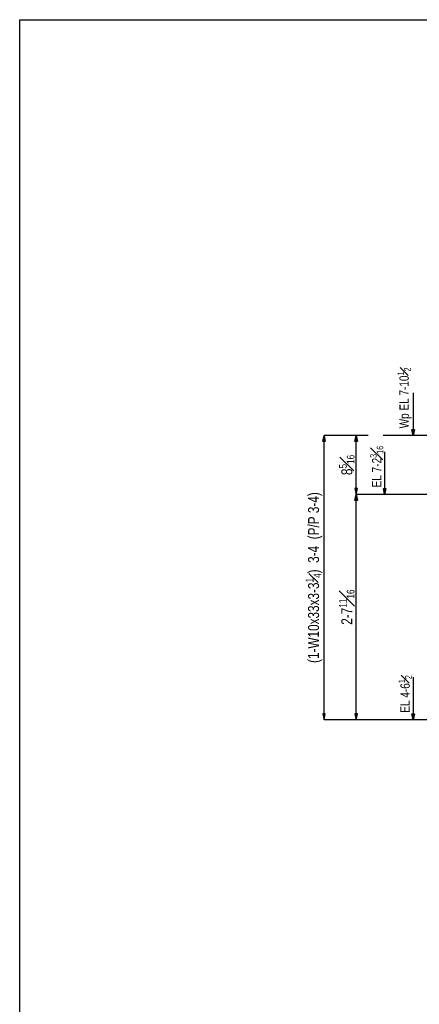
# Model space of a CAD drawing. Header units: inches. Extents: x -17.2 to 17.5, y -11.2 to 11.2.
# Tile 1 of 11: x -17.2 to -12.6, y -0.3 to 11.2. Entities that reach past the tile are written whole.
import ezdxf

# ---------------------------------------------------------------- set-up
doc = ezdxf.new("R2010")
doc.units = ezdxf.units.IN
doc.header["$LTSCALE"] = 2.5
doc.header["$MEASUREMENT"] = 0
doc.layers.add('Layer_0', color=7, linetype='Continuous')
doc.layers.add('Outline', color=7, linetype='Continuous')
doc.styles.add('MTextWidth', font='txt', dxfattribs={"width": 0.8, "height": 0.2})

msp = doc.modelspace()

# ---------------------------------------------------------------- linework, layer by layer
at = {"color": 1, "linetype": 'Continuous'}
for p, q in [((-13.32, 6.305), (-13.305, 6.374)), ((-13.305, 5.683), (-13.305, 6.374)), ((-13.305, 6.374), (-13.29, 6.305)), ((-13.166, 6.374), (-13.305, 6.374)), ((-9.387, 6.374), (-12.988, 6.374)), ((-13.29, 6.305), (-13.32, 6.305)), ((-13.29, 5.752), (-13.32, 5.752)), ((-13.32, 5.752), (-13.305, 5.683)), ((-13.32, 5.614), (-13.305, 5.683)), ((-13.305, 5.683), (-13.29, 5.752)), ((-13.305, 3.041), (-13.305, 5.683)), ((-13.305, 5.683), (-13.29, 5.614)), ((-12.638, 5.683), (-13.305, 5.683)), ((-12.305, 5.683), (-13.305, 5.683)), ((-13.29, 5.614), (-13.32, 5.614)), ((-13.29, 3.11), (-13.32, 3.11)), ((-13.32, 3.11), (-13.305, 3.041)), ((-13.305, 3.041), (-13.29, 3.11)), ((-9.386, 3.041), (-13.305, 3.041))]:
    msp.add_line(p, q, dxfattribs=at)
at = {"layer": 'Layer_0', "color": 2, "linetype": 'Continuous'}
for p, q in [((-17.25, 11.25), (17.25, 11.25)), ((-17.25, -11.25), (-17.25, 11.25))]:
    msp.add_line(p, q, dxfattribs=at)
at = {"layer": 'Outline', "color": 1, "linetype": 'Continuous'}
for p, q in [((-12.638, 6.874), (-12.638, 6.374)), ((-13.697, 6.305), (-13.682, 6.374)), ((-13.682, 3.041), (-13.682, 6.374)), ((-13.682, 6.374), (-13.667, 6.305)), ((-13.166, 6.374), (-13.682, 6.374)), ((-0.315, 6.374), (-12.988, 6.374)), ((-12.638, 6.374), (-12.653, 6.443)), ((-12.653, 6.443), (-12.623, 6.443)), ((-12.623, 6.443), (-12.638, 6.374)), ((-12.638, 6.374), (-12.638, 6.374)), ((-13.667, 6.305), (-13.697, 6.305)), ((-12.972, 6.183), (-12.972, 5.683)), ((-12.972, 5.683), (-12.986, 5.752)), ((-12.986, 5.752), (-12.957, 5.752)), ((-12.957, 5.752), (-12.972, 5.683)), ((-12.972, 5.683), (-12.972, 5.683)), ((-12.638, 3.541), (-12.638, 3.041)), ((-13.667, 3.11), (-13.697, 3.11)), ((-13.697, 3.11), (-13.682, 3.041)), ((-13.682, 3.041), (-13.667, 3.11)), ((-0.373, 3.041), (-13.682, 3.041)), ((-12.638, 3.041), (-12.653, 3.11)), ((-12.653, 3.11), (-12.623, 3.11)), ((-12.623, 3.11), (-12.638, 3.041)), ((-12.638, 3.041), (-12.638, 3.041))]:
    msp.add_line(p, q, dxfattribs=at)

# ---------------------------------------------------------------- texts
at = {"color": 2, "linetype": 'Continuous', "char_height": 0.12902, "attachment_point": 8, "rotation": 90, "style": 'MTextWidth'}
for s, insert in [('\\A1;8{\\H0.70x;\\S5#16;}', (-13.325, 6.029)), ('\\A1;2-7{\\H0.70x;\\S11#16;}', (-13.325, 4.362))]:
    msp.add_mtext(s, dxfattribs=dict(at, insert=insert))
at = {"layer": 'Outline', "color": 1, "linetype": 'Continuous', "char_height": 0.10967, "attachment_point": 7, "rotation": 90, "style": 'MTextWidth'}
for s, insert in [('\\A1;Wp EL 7-10{\\H0.70x;\\S1#2;}', (-12.655, 6.458)), ('\\A1;EL 7-2{\\H0.70x;\\S3#16;}', (-12.988, 5.766)), ('\\A1;EL 4-6{\\H0.70x;\\S1#2;}', (-12.655, 3.124))]:
    msp.add_mtext(s, dxfattribs=dict(at, insert=insert))
at = {"layer": 'Outline', "color": 2, "linetype": 'Continuous', "insert": (-13.702, 4.708), "char_height": 0.12902, "attachment_point": 8, "rotation": 90, "style": 'MTextWidth'}
msp.add_mtext('\\A1;(1-W10x33x3-3{\\H0.70x;\\S1#4;})  3-4  (P/P 3-4)', dxfattribs=at)

doc.saveas('drawing.dxf')
